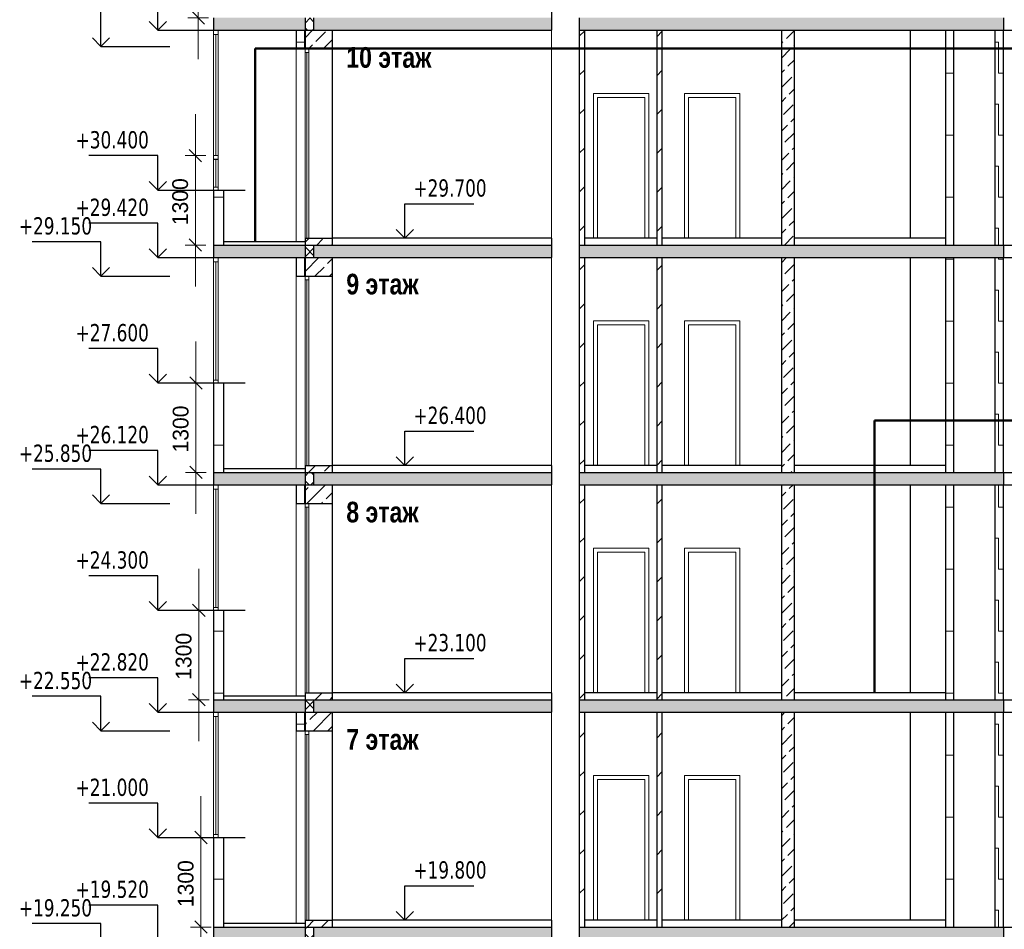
# Model space of a CAD drawing. Header units: millimetres. Extents: x 40580 to 1168286, y -220995 to 81020.
# Tile 117 of 194: x 378821 to 393113, y -47789 to -34584. Entities that reach past the tile are written whole.
import ezdxf

# ---------------------------------------------------------------- set-up
doc = ezdxf.new("R2010")
doc.units = ezdxf.units.MM
doc.linetypes.add('CENTER', pattern=[2, 1.25, -0.25, 0.25, -0.25])
for name, color, linetype, lineweight in [('Standard', 7, 'Continuous', 25), ('Общий01', 7, 'Continuous', 13), ('ОСИ', 7, 'CENTER', 15), ('Стена', 7, 'Continuous', 50), ('Текст_ общее', 7, 'Continuous', 25)]:
    doc.layers.add(name, color=color, linetype=linetype, lineweight=lineweight)
doc.layers.add('Стена_ бетон не несущ.', color=7, linetype='Continuous', lineweight=35, true_color=0xb4b496)
doc.layers.add('Стена_ бетон несущ.', color=7, linetype='Continuous', lineweight=70, true_color=0xb4b496)
doc.styles.add('Century Gothic', font='txt')
doc.styles.add('TAHOMA', font='tahoma.ttf')
doc.dimstyles.new('__________3', dxfattribs={"dimtxt": 229, "dimasz": 300, "dimexe": 0, "dimexo": 0, "dimgap": 114.5, "dimtad": 2, "dimdec": 0, "dimrnd": 1, "dimzin": 12, "dimdsep": 46, "dimtxsty": 'Century Gothic', "dimblk1": 'ALL_ML_STRICH', "dimblk2": 'ALL_ML_STRICH', "dimsah": 1, "dimcen": 0, "dimclrd": 256, "dimclre": 256, "dimclrt": 256, "dimadec": 0, "dimazin": 0, "dimtfac": 1, "dimtdec": 0, "dimtix": 1, "dimtmove": 2, "dimatfit": 3, "dimfxl": 0, "dimtzin": 0, "dimlwd": 0, "dimlwe": 13, "dimarcsym": 0})
pattern_1 = [(0, (132027.6, -66860.15), (450, 450), [450, -450]), (90, (132027.6, -66860.15), (-450, 450), [450, -450])]
pattern_2 = [(45, (131127.58, -67760.15), (-106.06602, 106.06602), []), (135, (131127.58, -67760.15), (-106.06602, -106.06602), [])]
pattern_3 = [(45, (131127.58, -67760.15), (-212.13203, 212.13203), []), (45, (131021.5, -67654.08), (-212.13203, 212.13203), [200, -70])]
pattern_4 = [(45, (131127.6, -67760.15), (-565.6854, 565.6854), []), (45, (130844.7, -67477.3), (-565.6854, 565.6854), [])]
pattern_5 = [(45, (131127.58, -67760.15), (-212.13203, 212.13203), [200, -70]), (45, (131021.5, -67654.08), (-212.13203, 212.13203), [200, -70])]

# ---------------------------------------------------------------- blocks, each defined once
blk = doc.blocks.new('COMPLEX_ELEVATIONDIM_1')
at = {"layer": 'Standard', "color": 7, "linetype": 'Continuous', "lineweight": 25}
for p, q in [((248873, 32786), (248873, 33286)), ((248873, 32786), (248748, 32911)), ((248873, 32786), (248998, 32911)), ((248873, 32786), (248873, 32786)), ((248873, 32786), (248873, 32786)), ((248873, 32786), (249873, 32786)), ((248873, 32786), (248873, 32786)), ((248873, 32786), (248873, 32786)), ((248873, 29953), (247873, 29953)), ((248873, 29453), (248873, 29953)), ((248873, 29453), (248748, 29578)), ((248873, 29453), (248998, 29578)), ((248873, 29453), (248873, 29453)), ((248873, 29453), (248873, 29453)), ((248873, 29453), (249873, 29453)), ((248873, 29453), (248873, 29453)), ((248873, 29453), (248873, 29453)), ((248873, 26653), (247873, 26653)), ((248873, 26153), (248873, 26653)), ((248873, 26153), (248748, 26278)), ((248873, 26153), (248998, 26278)), ((248873, 26153), (248873, 26153)), ((248873, 26153), (248873, 26153)), ((248873, 26153), (249873, 26153)), ((248873, 26153), (248873, 26153)), ((248873, 26153), (248873, 26153)), ((248873, 23353), (247873, 23353)), ((248873, 22853), (248873, 23353)), ((248873, 22853), (248748, 22978)), ((248873, 22853), (248998, 22978)), ((248873, 22853), (248873, 22853)), ((248873, 22853), (248873, 22853)), ((248873, 22853), (249873, 22853)), ((248873, 22853), (248873, 22853)), ((248873, 22853), (248873, 22853)), ((248873, 20053), (247873, 20053)), ((248873, 19553), (248873, 20053))]:
    blk.add_line(p, q, dxfattribs=at)
at = {"layer": 'Standard', "color": 7, "linetype": 'Continuous', "lineweight": 25, "char_height": 250, "width": 104.17, "attachment_point": 7, "style": 'TAHOMA'}
for s, insert in [('\\W0.83;+29.150', (247682, 30053)), ('\\W0.83;+25.850', (247682, 26753)), ('\\W0.83;+22.550', (247682, 23453)), ('\\W0.83;+19.250', (247682, 20153))]:
    blk.add_mtext(s, dxfattribs=dict(at, insert=insert))
blk = doc.blocks.new('COMPLEX_ELEVATIONDIM_9')
at = {"layer": 'Standard', "color": 7, "linetype": 'Continuous', "lineweight": 25}
for p, q in [((253284, 30003), (253284, 30503)), ((253284, 30503), (254284, 30503)), ((253284, 30003), (253159, 30128)), ((253284, 30003), (253409, 30128)), ((253284, 30003), (252284, 30003)), ((253284, 30003), (253284, 30003)), ((253284, 30003), (253284, 30003)), ((253284, 30003), (253284, 30003)), ((253284, 30003), (253284, 30003)), ((253284, 26703), (253284, 27203)), ((253284, 27203), (254284, 27203)), ((253284, 26703), (253159, 26828)), ((253284, 26703), (253409, 26828)), ((253284, 26703), (252284, 26703)), ((253284, 26703), (253284, 26703)), ((253284, 26703), (253284, 26703)), ((253284, 26703), (253284, 26703)), ((253284, 26703), (253284, 26703)), ((253284, 23403), (253284, 23903)), ((253284, 23903), (254284, 23903)), ((253284, 23403), (253159, 23528)), ((253284, 23403), (253409, 23528)), ((253284, 23403), (252284, 23403)), ((253284, 23403), (253284, 23403)), ((253284, 23403), (253284, 23403)), ((253284, 23403), (253284, 23403)), ((253284, 23403), (253284, 23403)), ((253284, 20103), (253284, 20603)), ((253284, 20603), (254284, 20603)), ((253284, 20103), (253159, 20228)), ((253284, 20103), (253409, 20228)), ((253284, 20103), (252284, 20103)), ((253284, 20103), (253284, 20103)), ((253284, 20103), (253284, 20103)), ((253284, 20103), (253284, 20103)), ((253284, 20103), (253284, 20103))]:
    blk.add_line(p, q, dxfattribs=at)
at = {"layer": 'Standard', "color": 7, "linetype": 'Continuous', "lineweight": 25, "char_height": 250, "width": 104.17, "attachment_point": 7, "style": 'TAHOMA'}
for s, insert in [('\\W0.83;+29.700', (253409, 30603)), ('\\W0.83;+26.400', (253409, 27303)), ('\\W0.83;+23.100', (253409, 24003)), ('\\W0.83;+19.800', (253409, 20703))]:
    blk.add_mtext(s, dxfattribs=dict(at, insert=insert))
blk = doc.blocks.new('ALL_ML_STRICH')
at = {"color": 0, "linetype": 'ByBlock', "lineweight": -2}
for p, q in [((0, -0.5), (0, 0.5)), ((-1, 0), (0.5, 0)), ((-0.3, -0.3), (0.3, 0.3))]:
    blk.add_line(p, q, dxfattribs=at)
blk = doc.blocks.new('*D17064')
at = {"layer": 'Defpoints', "color": 0}
for p in [(381412, -33257), (381412, -33257), (381412, -34557)]:
    blk.add_point(p, dxfattribs=at)
at = {"layer": 'ОСИ', "color": 218, "linetype": 'Continuous', "lineweight": 0}
for p, q in [((381412, -32957), (381412, -32657)), ((381412, -34557), (381412, -33257)), ((381412, -34857), (381412, -35157))]:
    blk.add_line(p, q, dxfattribs=at)
at = {"layer": 'ОСИ', "color": 218, "linetype": 'Continuous', "lineweight": 13}
for p, q in [((381412, -33257), (381412, -33257)), ((381412, -34557), (381412, -34557))]:
    blk.add_line(p, q, dxfattribs=at)
at = {"layer": 'ОСИ', "color": 218, "lineweight": 0, "xscale": 300, "yscale": 300, "zscale": 300}
for p, rotation in [((381412, -33257), 270), ((381412, -34557), 90)]:
    blk.add_blockref('ALL_ML_STRICH', p, dxfattribs=dict(at, rotation=rotation))
at = {"layer": 'ОСИ', "color": 218, "lineweight": 13, "insert": (381192, -33927), "char_height": 229, "attachment_point": 5, "rotation": 90, "style": 'Century Gothic'}
blk.add_mtext('1300', dxfattribs=at)
blk = doc.blocks.new('*D17065')
at = {"layer": 'Defpoints', "color": 0}
for p in [(381378, -39857), (381378, -39857), (381378, -41157)]:
    blk.add_point(p, dxfattribs=at)
at = {"layer": 'ОСИ', "color": 218, "linetype": 'Continuous', "lineweight": 0}
for p, q in [((381378, -39557), (381378, -39257)), ((381378, -41157), (381378, -39857)), ((381378, -41457), (381378, -41757))]:
    blk.add_line(p, q, dxfattribs=at)
at = {"layer": 'ОСИ', "color": 218, "linetype": 'Continuous', "lineweight": 13}
for p, q in [((381378, -39857), (381378, -39857)), ((381378, -41157), (381378, -41157))]:
    blk.add_line(p, q, dxfattribs=at)
at = {"layer": 'ОСИ', "color": 218, "lineweight": 0, "xscale": 300, "yscale": 300, "zscale": 300}
for p, rotation in [((381378, -39857), 270), ((381378, -41157), 90)]:
    blk.add_blockref('ALL_ML_STRICH', p, dxfattribs=dict(at, rotation=rotation))
at = {"layer": 'ОСИ', "color": 218, "lineweight": 13, "insert": (381158, -40527), "char_height": 229, "attachment_point": 5, "rotation": 90, "style": 'Century Gothic'}
blk.add_mtext('1300', dxfattribs=at)
blk = doc.blocks.new('*D17066')
at = {"layer": 'Defpoints', "color": 0}
for p in [(381421, -43157), (381421, -43157), (381421, -44457)]:
    blk.add_point(p, dxfattribs=at)
at = {"layer": 'ОСИ', "color": 218, "linetype": 'Continuous', "lineweight": 0}
for p, q in [((381421, -42857), (381421, -42557)), ((381421, -44457), (381421, -43157)), ((381421, -44757), (381421, -45057))]:
    blk.add_line(p, q, dxfattribs=at)
at = {"layer": 'ОСИ', "color": 218, "linetype": 'Continuous', "lineweight": 13}
for p, q in [((381421, -43157), (381421, -43157)), ((381421, -44457), (381421, -44457))]:
    blk.add_line(p, q, dxfattribs=at)
at = {"layer": 'ОСИ', "color": 218, "lineweight": 0, "xscale": 300, "yscale": 300, "zscale": 300}
for p, rotation in [((381421, -43157), 270), ((381421, -44457), 90)]:
    blk.add_blockref('ALL_ML_STRICH', p, dxfattribs=dict(at, rotation=rotation))
at = {"layer": 'ОСИ', "color": 218, "lineweight": 13, "insert": (381201, -43827), "char_height": 229, "attachment_point": 5, "rotation": 90, "style": 'Century Gothic'}
blk.add_mtext('1300', dxfattribs=at)
blk = doc.blocks.new('*D17067')
at = {"layer": 'Defpoints', "color": 0}
for p in [(381451, -46457), (381451, -46457), (381451, -47757)]:
    blk.add_point(p, dxfattribs=at)
at = {"layer": 'ОСИ', "color": 218, "linetype": 'Continuous', "lineweight": 0}
for p, q in [((381451, -46157), (381451, -45857)), ((381451, -47757), (381451, -46457)), ((381451, -48057), (381451, -48357))]:
    blk.add_line(p, q, dxfattribs=at)
at = {"layer": 'ОСИ', "color": 218, "linetype": 'Continuous', "lineweight": 13}
for p, q in [((381451, -46457), (381451, -46457)), ((381451, -47757), (381451, -47757))]:
    blk.add_line(p, q, dxfattribs=at)
at = {"layer": 'ОСИ', "color": 218, "lineweight": 0, "xscale": 300, "yscale": 300, "zscale": 300}
for p, rotation in [((381451, -46457), 270), ((381451, -47757), 90)]:
    blk.add_blockref('ALL_ML_STRICH', p, dxfattribs=dict(at, rotation=rotation))
at = {"layer": 'ОСИ', "color": 218, "lineweight": 13, "insert": (381231, -47127), "char_height": 229, "attachment_point": 5, "rotation": 90, "style": 'Century Gothic'}
blk.add_mtext('1300', dxfattribs=at)
blk = doc.blocks.new('*D17074')
at = {"layer": 'Defpoints', "color": 0}
for p in [(381371, -36557), (381371, -36557), (381371, -37857)]:
    blk.add_point(p, dxfattribs=at)
at = {"layer": 'ОСИ', "color": 218, "linetype": 'Continuous', "lineweight": 0}
for p, q in [((381371, -36257), (381371, -35957)), ((381371, -37857), (381371, -36557)), ((381371, -38157), (381371, -38457))]:
    blk.add_line(p, q, dxfattribs=at)
at = {"layer": 'ОСИ', "color": 218, "linetype": 'Continuous', "lineweight": 13}
for p, q in [((381371, -36557), (381371, -36557)), ((381371, -37857), (381371, -37857))]:
    blk.add_line(p, q, dxfattribs=at)
at = {"layer": 'ОСИ', "color": 218, "lineweight": 0, "xscale": 300, "yscale": 300, "zscale": 300}
for p, rotation in [((381371, -36557), 270), ((381371, -37857), 90)]:
    blk.add_blockref('ALL_ML_STRICH', p, dxfattribs=dict(at, rotation=rotation))
at = {"layer": 'ОСИ', "color": 218, "lineweight": 13, "insert": (381151, -37227), "char_height": 229, "attachment_point": 5, "rotation": 90, "style": 'Century Gothic'}
blk.add_mtext('1300', dxfattribs=at)
blk = doc.blocks.new('COMPLEX_ELEVATIONDIM_10')
at = {"layer": 'Standard', "color": 7, "linetype": 'Continuous', "lineweight": 25}
for p, q in [((249697, 33023), (249697, 33523)), ((249697, 33023), (249572, 33148)), ((249697, 33023), (249822, 33148)), ((249697, 33023), (249697, 33023)), ((249697, 33023), (249697, 33023)), ((249697, 33023), (250967, 33023)), ((249697, 33023), (249697, 33023)), ((249697, 33023), (249697, 33023)), ((249697, 31203), (248697, 31203)), ((249697, 30703), (249697, 31203)), ((249697, 30703), (249572, 30828)), ((249697, 30703), (249822, 30828)), ((249697, 30703), (249697, 30703)), ((249697, 30703), (249697, 30703)), ((249697, 30703), (250967, 30703)), ((249697, 30703), (249697, 30703)), ((249697, 30703), (249697, 30703)), ((249697, 30223), (248697, 30223)), ((249697, 29723), (249697, 30223)), ((249697, 29723), (249572, 29848)), ((249697, 29723), (249822, 29848)), ((249697, 29723), (249697, 29723)), ((249697, 29723), (249697, 29723)), ((249697, 29723), (250967, 29723)), ((249697, 29723), (249697, 29723)), ((249697, 29723), (249697, 29723)), ((249697, 28403), (248697, 28403)), ((249697, 27903), (249697, 28403)), ((249697, 27903), (249572, 28028)), ((249697, 27903), (249822, 28028)), ((249697, 27903), (249697, 27903)), ((249697, 27903), (249697, 27903)), ((249697, 27903), (250967, 27903)), ((249697, 27903), (249697, 27903)), ((249697, 27903), (249697, 27903)), ((249697, 26923), (248697, 26923)), ((249697, 26423), (249697, 26923)), ((249697, 26423), (249572, 26548)), ((249697, 26423), (249822, 26548)), ((249697, 26423), (249697, 26423)), ((249697, 26423), (249697, 26423)), ((249697, 26423), (250967, 26423)), ((249697, 26423), (249697, 26423)), ((249697, 26423), (249697, 26423)), ((249697, 25103), (248697, 25103)), ((249697, 24603), (249697, 25103)), ((249697, 24603), (249572, 24728)), ((249697, 24603), (249822, 24728)), ((249697, 24603), (249697, 24603)), ((249697, 24603), (249697, 24603)), ((249697, 24603), (250967, 24603)), ((249697, 24603), (249697, 24603)), ((249697, 24603), (249697, 24603)), ((249697, 23623), (248697, 23623)), ((249697, 23123), (249697, 23623)), ((249697, 23123), (249572, 23248)), ((249697, 23123), (249822, 23248)), ((249697, 23123), (249697, 23123)), ((249697, 23123), (249697, 23123)), ((249697, 23123), (250967, 23123)), ((249697, 23123), (249697, 23123)), ((249697, 23123), (249697, 23123)), ((249697, 21803), (248697, 21803)), ((249697, 21303), (249697, 21803)), ((249697, 21303), (249572, 21428)), ((249697, 21303), (249822, 21428)), ((249697, 21303), (249697, 21303)), ((249697, 21303), (249697, 21303)), ((249697, 21303), (250967, 21303)), ((249697, 21303), (249697, 21303)), ((249697, 21303), (249697, 21303)), ((249697, 20323), (248697, 20323)), ((249697, 19823), (249697, 20323))]:
    blk.add_line(p, q, dxfattribs=at)
at = {"layer": 'Standard', "color": 7, "linetype": 'Continuous', "lineweight": 25, "char_height": 250, "width": 104.17, "attachment_point": 7, "style": 'TAHOMA'}
for s, insert in [('\\W0.83;+30.400', (248506, 31303)), ('\\W0.83;+29.420', (248506, 30323)), ('\\W0.83;+27.600', (248506, 28503)), ('\\W0.83;+26.120', (248506, 27023)), ('\\W0.83;+24.300', (248506, 25203)), ('\\W0.83;+22.820', (248506, 23723)), ('\\W0.83;+21.000', (248506, 21903)), ('\\W0.83;+19.520', (248506, 20423))]:
    blk.add_mtext(s, dxfattribs=dict(at, insert=insert))

msp = doc.modelspace()

# ---------------------------------------------------------------- hatches: boundary and pattern name
at = {"layer": 'Standard', "linetype": 'Continuous', "lineweight": 13}
h = msp.add_hatch(dxfattribs=at)
h.set_pattern_fill('____', scale=450, style=0, pattern_type=2)
h.set_pattern_definition(pattern_1)
h.paths.add_polyline_path([(382952.5, -34736.9), (382832.5, -34736.9), (382832.5, -35006.9), (382952.5, -35006.9)], flags=0)
h = msp.add_hatch(dxfattribs=at)
h.set_pattern_fill('____', scale=450, style=0, pattern_type=2)
h.set_pattern_definition(pattern_1)
h.paths.add_polyline_path([(392262.5, -34736.9), (392262.5, -37856.9), (392382.5, -37856.9), (392382.5, -34736.9)], flags=0)
h = msp.add_hatch(dxfattribs=at)
h.set_pattern_fill('____', scale=450, style=0, pattern_type=2)
h.set_pattern_definition(pattern_1)
h.paths.add_polyline_path([(392982.5, -34736.9), (392982.5, -37856.9), (393102.5, -37856.9), (393102.5, -34736.9)], flags=0)
h = msp.add_hatch(dxfattribs=at)
h.set_pattern_fill('____', scale=450, style=0, pattern_type=2)
h.set_pattern_definition(pattern_1)
h.paths.add_polyline_path([(381632.5, -37856.9), (381782.5, -37856.9), (381782.5, -37056.9), (381632.5, -37056.9)], flags=0)
h = msp.add_hatch(dxfattribs=at)
h.set_pattern_fill('____', scale=450, style=0, pattern_type=2)
h.set_pattern_definition(pattern_1)
h.paths.add_polyline_path([(392262.5, -38036.9), (392262.5, -41156.9), (392382.5, -41156.9), (392382.5, -38036.9)], flags=0)
h = msp.add_hatch(dxfattribs=at)
h.set_pattern_fill('____', scale=450, style=0, pattern_type=2)
h.set_pattern_definition(pattern_1)
h.paths.add_polyline_path([(392982.5, -38036.9), (392982.5, -41156.9), (393102.5, -41156.9), (393102.5, -38036.9)], flags=0)
h = msp.add_hatch(dxfattribs=at)
h.set_pattern_fill('____', scale=450, style=0, pattern_type=2)
h.set_pattern_definition(pattern_1)
h.paths.add_polyline_path([(381632.5, -41156.9), (381782.5, -41156.9), (381782.5, -39856.9), (381632.5, -39856.9)], flags=0)
h = msp.add_hatch(dxfattribs=at)
h.set_pattern_fill('____', scale=450, style=0, pattern_type=2)
h.set_pattern_definition(pattern_1)
h.paths.add_polyline_path([(392262.5, -41336.9), (392262.5, -44456.9), (392382.5, -44456.9), (392382.5, -41336.9)], flags=0)
h = msp.add_hatch(dxfattribs=at)
h.set_pattern_fill('____', scale=450, style=0, pattern_type=2)
h.set_pattern_definition(pattern_1)
h.paths.add_polyline_path([(392982.5, -41336.9), (392982.5, -44456.9), (393102.5, -44456.9), (393102.5, -41336.9)], flags=0)
h = msp.add_hatch(dxfattribs=at)
h.set_pattern_fill('____', scale=450, style=0, pattern_type=2)
h.set_pattern_definition(pattern_1)
h.paths.add_polyline_path([(381632.5, -44456.9), (381782.5, -44456.9), (381782.5, -43156.9), (381632.5, -43156.9)], flags=0)
h = msp.add_hatch(dxfattribs=at)
h.set_pattern_fill('____', scale=450, style=0, pattern_type=2)
h.set_pattern_definition(pattern_1)
h.paths.add_polyline_path([(382952.5, -44636.9), (382832.5, -44636.9), (382832.5, -44906.9), (382952.5, -44906.9)], flags=0)
h = msp.add_hatch(dxfattribs=at)
h.set_pattern_fill('____', scale=450, style=0, pattern_type=2)
h.set_pattern_definition(pattern_1)
h.paths.add_polyline_path([(392262.5, -44636.9), (392262.5, -47756.9), (392382.5, -47756.9), (392382.5, -44636.9)], flags=0)
h = msp.add_hatch(dxfattribs=at)
h.set_pattern_fill('____', scale=450, style=0, pattern_type=2)
h.set_pattern_definition(pattern_1)
h.paths.add_polyline_path([(392982.5, -44636.9), (392982.5, -47756.9), (393102.5, -47756.9), (393102.5, -44636.9)], flags=0)
h = msp.add_hatch(dxfattribs=at)
h.set_pattern_fill('____', scale=450, style=0, pattern_type=2)
h.set_pattern_definition(pattern_1)
h.paths.add_polyline_path([(381632.5, -47756.9), (381782.5, -47756.9), (381782.5, -46456.9), (381632.5, -46456.9)], flags=0)
at = {"layer": 'Стена_ бетон не несущ.', "linetype": 'Continuous', "lineweight": 13, "true_color": 0xf0b464}
h = msp.add_hatch(dxfattribs=at)
h.set_pattern_fill('__________22', color=31, scale=100, style=0, pattern_type=2)
h.set_pattern_definition(pattern_4)
h.paths.add_polyline_path([(387022.5, -34736.9), (386942.5, -34736.9), (386942.5, -37856.9), (387022.5, -37856.9)], flags=0)
h = msp.add_hatch(dxfattribs=at)
h.set_pattern_fill('__________22', color=31, scale=100, style=0, pattern_type=2)
h.set_pattern_definition(pattern_4)
h.paths.add_polyline_path([(388147.5, -34736.9), (388067.5, -34736.9), (388067.5, -37856.9), (388147.5, -37856.9)], flags=0)
at = {"layer": 'Стена_ бетон не несущ.', "linetype": 'Continuous', "lineweight": 13, "true_color": 0xc8aaf3}
h = msp.add_hatch(dxfattribs=at)
h.set_pattern_fill('__________16', color=191, scale=100, style=0, pattern_type=2)
h.set_pattern_definition(pattern_5)
h.paths.add_polyline_path([(390067.5, -34736.9), (389877.5, -34736.9), (389877.5, -37856.9), (390067.5, -37856.9)], flags=0)
at = {"layer": 'Стена_ бетон не несущ.', "linetype": 'Continuous', "lineweight": 13, "true_color": 0xf0b464}
h = msp.add_hatch(dxfattribs=at)
h.set_pattern_fill('__________22', color=31, scale=100, style=0, pattern_type=2)
h.set_pattern_definition(pattern_4)
h.paths.add_polyline_path([(387022.5, -38036.9), (386942.5, -38036.9), (386942.5, -41156.9), (387022.5, -41156.9)], flags=0)
h = msp.add_hatch(dxfattribs=at)
h.set_pattern_fill('__________22', color=31, scale=100, style=0, pattern_type=2)
h.set_pattern_definition(pattern_4)
h.paths.add_polyline_path([(388147.5, -38036.9), (388067.5, -38036.9), (388067.5, -41156.9), (388147.5, -41156.9)], flags=0)
at = {"layer": 'Стена_ бетон не несущ.', "linetype": 'Continuous', "lineweight": 13, "true_color": 0xc8aaf3}
h = msp.add_hatch(dxfattribs=at)
h.set_pattern_fill('__________16', color=191, scale=100, style=0, pattern_type=2)
h.set_pattern_definition(pattern_5)
h.paths.add_polyline_path([(390067.5, -38036.9), (389877.5, -38036.9), (389877.5, -41156.9), (390067.5, -41156.9)], flags=0)
at = {"layer": 'Стена_ бетон не несущ.', "linetype": 'Continuous', "lineweight": 13, "true_color": 0xf0b464}
h = msp.add_hatch(dxfattribs=at)
h.set_pattern_fill('__________22', color=31, scale=100, style=0, pattern_type=2)
h.set_pattern_definition(pattern_4)
h.paths.add_polyline_path([(387022.5, -41336.9), (386942.5, -41336.9), (386942.5, -44456.9), (387022.5, -44456.9)], flags=0)
h = msp.add_hatch(dxfattribs=at)
h.set_pattern_fill('__________22', color=31, scale=100, style=0, pattern_type=2)
h.set_pattern_definition(pattern_4)
h.paths.add_polyline_path([(388147.5, -41336.9), (388067.5, -41336.9), (388067.5, -44456.9), (388147.5, -44456.9)], flags=0)
at = {"layer": 'Стена_ бетон не несущ.', "linetype": 'Continuous', "lineweight": 13, "true_color": 0xc8aaf3}
h = msp.add_hatch(dxfattribs=at)
h.set_pattern_fill('__________16', color=191, scale=100, style=0, pattern_type=2)
h.set_pattern_definition(pattern_5)
h.paths.add_polyline_path([(390067.5, -41336.9), (389877.5, -41336.9), (389877.5, -44456.9), (390067.5, -44456.9)], flags=0)
at = {"layer": 'Стена_ бетон не несущ.', "linetype": 'Continuous', "lineweight": 13, "true_color": 0xf0b464}
h = msp.add_hatch(dxfattribs=at)
h.set_pattern_fill('__________22', color=31, scale=100, style=0, pattern_type=2)
h.set_pattern_definition(pattern_4)
h.paths.add_polyline_path([(387022.5, -44636.9), (386942.5, -44636.9), (386942.5, -47756.9), (387022.5, -47756.9)], flags=0)
h = msp.add_hatch(dxfattribs=at)
h.set_pattern_fill('__________22', color=31, scale=100, style=0, pattern_type=2)
h.set_pattern_definition(pattern_4)
h.paths.add_polyline_path([(388147.5, -44636.9), (388067.5, -44636.9), (388067.5, -47756.9), (388147.5, -47756.9)], flags=0)
at = {"layer": 'Стена_ бетон не несущ.', "linetype": 'Continuous', "lineweight": 13, "true_color": 0xc8aaf3}
h = msp.add_hatch(dxfattribs=at)
h.set_pattern_fill('__________16', color=191, scale=100, style=0, pattern_type=2)
h.set_pattern_definition(pattern_5)
h.paths.add_polyline_path([(390067.5, -44636.9), (389877.5, -44636.9), (389877.5, -47756.9), (390067.5, -47756.9)], flags=0)
at = {"layer": 'Стена_ бетон несущ.', "linetype": 'Continuous', "lineweight": 25, "true_color": 0xf1f1f1}
for points in [[(381632.5, -34736.9), (382962.5, -34736.9), (382962.5, -34556.9), (381632.5, -34556.9)], [(383092.4, -34736.9), (386542.5, -34736.9), (386542.5, -34556.9), (383092.4, -34556.9)], [(393102.5, -34736.9), (393102.5, -34556.9), (386942.5, -34556.9), (386942.5, -34736.9)], [(381632.5, -38036.9), (382962.5, -38036.9), (382962.5, -37856.9), (381632.5, -37856.9)], [(383092.4, -38036.9), (386542.5, -38036.9), (386542.5, -37856.9), (383092.4, -37856.9)], [(393102.5, -38036.9), (393102.5, -37856.9), (386942.5, -37856.9), (386942.5, -38036.9)], [(381632.5, -41336.9), (382962.5, -41336.9), (382962.5, -41156.9), (381632.5, -41156.9)], [(383092.4, -41336.9), (386542.5, -41336.9), (386542.5, -41156.9), (383092.4, -41156.9)], [(393102.5, -41336.9), (393102.5, -41156.9), (386942.5, -41156.9), (386942.5, -41336.9)], [(381632.5, -44636.9), (382962.5, -44636.9), (382962.5, -44456.9), (381632.5, -44456.9)], [(383092.4, -44636.9), (386542.5, -44636.9), (386542.5, -44456.9), (383092.4, -44456.9)], [(393102.5, -44636.9), (393102.5, -44456.9), (386942.5, -44456.9), (386942.5, -44636.9)], [(381632.5, -47936.9), (382962.5, -47936.9), (382962.5, -47756.9), (381632.5, -47756.9)], [(383092.4, -47936.9), (386542.5, -47936.9), (386542.5, -47756.9), (383092.4, -47756.9)], [(393102.5, -47936.9), (393102.5, -47756.9), (386942.5, -47756.9), (386942.5, -47936.9)]]:
    msp.add_hatch(color=7, dxfattribs=at).paths.add_polyline_path(points)
at = {"layer": 'Стена_ бетон несущ.', "linetype": 'Continuous', "lineweight": 13}
h = msp.add_hatch(dxfattribs=at)
h.set_pattern_fill('__________6', scale=100, style=0, pattern_type=2)
h.set_pattern_definition(pattern_2)
h.paths.add_polyline_path([(382962.5, -34736.9), (383092.4, -34736.9), (383092.4, -34556.9), (382962.5, -34556.9)], flags=0)
at = {"layer": 'Стена_ бетон несущ.', "linetype": 'Continuous', "lineweight": 13, "true_color": 0xc8c8a0}
h = msp.add_hatch(dxfattribs=at)
h.set_pattern_fill('__________7', color=9, scale=100, style=0, pattern_type=2)
h.set_pattern_definition(pattern_3)
h.paths.add_polyline_path([(383362.5, -34736.9), (382962.5, -34736.9), (382962.5, -35006.9), (383362.5, -35006.9)], flags=0)
h = msp.add_hatch(dxfattribs=at)
h.set_pattern_fill('__________7', color=9, scale=100, style=0, pattern_type=2)
h.set_pattern_definition(pattern_3)
h.paths.add_polyline_path([(383362.5, -37756.9), (382962.5, -37756.9), (382962.5, -37856.9), (383362.5, -37856.9)], flags=0)
at = {"layer": 'Стена_ бетон несущ.', "linetype": 'Continuous', "lineweight": 13}
h = msp.add_hatch(dxfattribs=at)
h.set_pattern_fill('__________6', scale=100, style=0, pattern_type=2)
h.set_pattern_definition(pattern_2)
h.paths.add_polyline_path([(382962.5, -38036.9), (383092.4, -38036.9), (383092.4, -37856.9), (382962.5, -37856.9)], flags=0)
at = {"layer": 'Стена_ бетон несущ.', "linetype": 'Continuous', "lineweight": 13, "true_color": 0xc8c8a0}
h = msp.add_hatch(dxfattribs=at)
h.set_pattern_fill('__________7', color=9, scale=100, style=0, pattern_type=2)
h.set_pattern_definition(pattern_3)
h.paths.add_polyline_path([(383362.5, -38036.9), (382962.5, -38036.9), (382962.5, -38306.9), (383362.5, -38306.9)], flags=0)
h = msp.add_hatch(dxfattribs=at)
h.set_pattern_fill('__________7', color=9, scale=100, style=0, pattern_type=2)
h.set_pattern_definition(pattern_3)
h.paths.add_polyline_path([(383362.5, -41056.9), (382962.5, -41056.9), (382962.5, -41156.9), (383362.5, -41156.9)], flags=0)
at = {"layer": 'Стена_ бетон несущ.', "linetype": 'Continuous', "lineweight": 13}
h = msp.add_hatch(dxfattribs=at)
h.set_pattern_fill('__________6', scale=100, style=0, pattern_type=2)
h.set_pattern_definition(pattern_2)
h.paths.add_polyline_path([(382962.5, -41336.9), (383092.4, -41336.9), (383092.4, -41156.9), (382962.5, -41156.9)], flags=0)
at = {"layer": 'Стена_ бетон несущ.', "linetype": 'Continuous', "lineweight": 13, "true_color": 0xc8c8a0}
h = msp.add_hatch(dxfattribs=at)
h.set_pattern_fill('__________7', color=9, scale=100, style=0, pattern_type=2)
h.set_pattern_definition(pattern_3)
h.paths.add_polyline_path([(383362.5, -41336.9), (382962.5, -41336.9), (382962.5, -41606.9), (383362.5, -41606.9)], flags=0)
h = msp.add_hatch(dxfattribs=at)
h.set_pattern_fill('__________7', color=9, scale=100, style=0, pattern_type=2)
h.set_pattern_definition(pattern_3)
h.paths.add_polyline_path([(383362.5, -44356.9), (382962.5, -44356.9), (382962.5, -44456.9), (383362.5, -44456.9)], flags=0)
at = {"layer": 'Стена_ бетон несущ.', "linetype": 'Continuous', "lineweight": 13}
h = msp.add_hatch(dxfattribs=at)
h.set_pattern_fill('__________6', scale=100, style=0, pattern_type=2)
h.set_pattern_definition(pattern_2)
h.paths.add_polyline_path([(382962.5, -44636.9), (383092.4, -44636.9), (383092.4, -44456.9), (382962.5, -44456.9)], flags=0)
at = {"layer": 'Стена_ бетон несущ.', "linetype": 'Continuous', "lineweight": 13, "true_color": 0xc8c8a0}
h = msp.add_hatch(dxfattribs=at)
h.set_pattern_fill('__________7', color=9, scale=100, style=0, pattern_type=2)
h.set_pattern_definition(pattern_3)
h.paths.add_polyline_path([(383362.5, -44636.9), (382962.5, -44636.9), (382962.5, -44906.9), (383362.5, -44906.9)], flags=0)
h = msp.add_hatch(dxfattribs=at)
h.set_pattern_fill('__________7', color=9, scale=100, style=0, pattern_type=2)
h.set_pattern_definition(pattern_3)
h.paths.add_polyline_path([(383362.5, -47656.9), (382962.5, -47656.9), (382962.5, -47756.9), (383362.5, -47756.9)], flags=0)
at = {"layer": 'Стена_ бетон несущ.', "linetype": 'Continuous', "lineweight": 13}
h = msp.add_hatch(dxfattribs=at)
h.set_pattern_fill('__________6', scale=100, style=0, pattern_type=2)
h.set_pattern_definition(pattern_2)
h.paths.add_polyline_path([(382962.5, -47936.9), (383092.4, -47936.9), (383092.4, -47756.9), (382962.5, -47756.9)], flags=0)

# ---------------------------------------------------------------- linework, layer by layer
at = {"layer": 'Standard', "color": 7, "linetype": 'Continuous', "lineweight": 25}
for p, q in [((386942.5, -34736.9), (386942.5, -37856.9)), ((387022.5, -37856.9), (387022.5, -34736.9)), ((388067.5, -34736.9), (388067.5, -37856.9)), ((388147.5, -37856.9), (388147.5, -34736.9)), ((389877.5, -34736.9), (389877.5, -37856.9)), ((390067.5, -37856.9), (390067.5, -34736.9)), ((386942.5, -38036.9), (386942.5, -41156.9)), ((387022.5, -41156.9), (387022.5, -38036.9)), ((388067.5, -38036.9), (388067.5, -41156.9)), ((388147.5, -41156.9), (388147.5, -38036.9)), ((389877.5, -38036.9), (389877.5, -41156.9)), ((390067.5, -41156.9), (390067.5, -38036.9)), ((386942.5, -41336.9), (386942.5, -44456.9)), ((387022.5, -44456.9), (387022.5, -41336.9)), ((388067.5, -41336.9), (388067.5, -44456.9)), ((388147.5, -44456.9), (388147.5, -41336.9)), ((389877.5, -41336.9), (389877.5, -44456.9)), ((390067.5, -44456.9), (390067.5, -41336.9)), ((386942.5, -44636.9), (386942.5, -47756.9)), ((387022.5, -47756.9), (387022.5, -44636.9)), ((388067.5, -44636.9), (388067.5, -47756.9)), ((388147.5, -47756.9), (388147.5, -44636.9)), ((389877.5, -44636.9), (389877.5, -47756.9)), ((390067.5, -47756.9), (390067.5, -44636.9))]:
    msp.add_line(p, q, dxfattribs=at)
at = {"layer": 'Standard', "color": 7, "linetype": 'Continuous', "lineweight": 13}
for p, q in [((382962.5, -35006.9), (382962.5, -35062.9)), ((383018.5, -35062.9), (383018.5, -35006.9)), ((382962.5, -35062.9), (383018.5, -35062.9)), ((382962.5, -35062.9), (382962.5, -37756.9)), ((382990.5, -37755.9), (382990.5, -35062.9)), ((383018.5, -37756.9), (383018.5, -35062.9)), ((387896.5, -35712.9), (387208.5, -35712.9)), ((387208.5, -35712.9), (387208.5, -37756.9)), ((387896.5, -37756.9), (387896.5, -35712.9)), ((389216.5, -35712.9), (388528.5, -35712.9)), ((388528.5, -35712.9), (388528.5, -37756.9)), ((389216.5, -37756.9), (389216.5, -35712.9)), ((382962.5, -38306.9), (382962.5, -38362.9)), ((382962.5, -38362.9), (383018.5, -38362.9)), ((382962.5, -38362.9), (382962.5, -41056.9)), ((382990.5, -41055.9), (382990.5, -38362.9)), ((383018.5, -38362.9), (383018.5, -38306.9)), ((383018.5, -41056.9), (383018.5, -38362.9)), ((387896.5, -39012.9), (387208.5, -39012.9)), ((387208.5, -39012.9), (387208.5, -41056.9)), ((387896.5, -41056.9), (387896.5, -39012.9)), ((389216.5, -39012.9), (388528.5, -39012.9)), ((388528.5, -39012.9), (388528.5, -41056.9)), ((389216.5, -41056.9), (389216.5, -39012.9)), ((382962.5, -41606.9), (382962.5, -41662.9)), ((382962.5, -41662.9), (383018.5, -41662.9)), ((382962.5, -41662.9), (382962.5, -44356.9)), ((382990.5, -44355.9), (382990.5, -41662.9)), ((383018.5, -41662.9), (383018.5, -41606.9)), ((383018.5, -44356.9), (383018.5, -41662.9)), ((387896.5, -42312.9), (387208.5, -42312.9)), ((387208.5, -42312.9), (387208.5, -44356.9)), ((387896.5, -44356.9), (387896.5, -42312.9)), ((389216.5, -42312.9), (388528.5, -42312.9)), ((388528.5, -42312.9), (388528.5, -44356.9)), ((389216.5, -44356.9), (389216.5, -42312.9)), ((382962.5, -44906.9), (382962.5, -44962.9)), ((382962.5, -44962.9), (383018.5, -44962.9)), ((382962.5, -44962.9), (382962.5, -47656.9)), ((382990.5, -47655.9), (382990.5, -44962.9)), ((383018.5, -44962.9), (383018.5, -44906.9)), ((383018.5, -47656.9), (383018.5, -44962.9)), ((387896.5, -45612.9), (387208.5, -45612.9)), ((387208.5, -45612.9), (387208.5, -47656.9)), ((387896.5, -47656.9), (387896.5, -45612.9)), ((389216.5, -45612.9), (388528.5, -45612.9)), ((388528.5, -45612.9), (388528.5, -47656.9)), ((389216.5, -47656.9), (389216.5, -45612.9))]:
    msp.add_line(p, q, dxfattribs=at)
at = {"layer": 'Общий01', "color": 96, "linetype": 'Continuous', "lineweight": 18}
msp.add_line((386542.5, -67456.9), (386542.5, -28136.9), dxfattribs=at)
at = {"layer": 'Общий01', "color": 7, "linetype": 'Continuous', "lineweight": 25}
for p, q in [((381632.5, -34556.9), (381632.5, -34736.9)), ((386542.5, -34456.9), (386542.5, -34736.9)), ((386942.5, -34556.9), (386942.5, -34736.9)), ((393102.5, -34556.9), (393102.5, -34736.9)), ((381632.5, -34736.9), (386542.5, -34736.9)), ((386942.5, -34736.9), (393502.5, -34736.9)), ((381632.5, -37856.9), (381632.5, -38036.9)), ((381632.5, -37856.9), (386542.5, -37856.9)), ((382962.5, -37806.9), (381782.5, -37806.9)), ((386542.5, -37756.9), (383362.5, -37756.9)), ((386542.5, -37756.9), (386542.5, -38036.9)), ((386942.5, -37856.9), (386942.5, -38036.9)), ((386942.5, -37856.9), (393502.5, -37856.9)), ((388067.5, -37756.9), (387022.5, -37756.9)), ((389877.5, -37756.9), (388147.5, -37756.9)), ((392262.5, -37756.9), (390067.5, -37756.9)), ((393102.5, -37856.9), (393102.5, -38036.9)), ((381632.5, -38036.9), (386542.5, -38036.9)), ((386942.5, -38036.9), (393502.5, -38036.9)), ((381632.5, -41156.9), (381632.5, -41336.9)), ((381632.5, -41156.9), (386542.5, -41156.9)), ((382962.5, -41106.9), (381782.5, -41106.9)), ((386542.5, -41056.9), (383362.5, -41056.9)), ((386542.5, -41056.9), (386542.5, -41336.9)), ((386942.5, -41156.9), (386942.5, -41336.9)), ((386942.5, -41156.9), (393502.5, -41156.9)), ((388067.5, -41056.9), (387022.5, -41056.9)), ((389877.5, -41056.9), (388147.5, -41056.9)), ((392262.5, -41056.9), (390067.5, -41056.9)), ((393102.5, -41156.9), (393102.5, -41336.9)), ((381632.5, -41336.9), (386542.5, -41336.9)), ((386942.5, -41336.9), (393502.5, -41336.9)), ((382962.5, -44406.9), (381782.5, -44406.9)), ((386542.5, -44356.9), (383362.5, -44356.9)), ((386542.5, -44356.9), (386542.5, -44636.9)), ((388067.5, -44356.9), (387022.5, -44356.9)), ((389877.5, -44356.9), (388147.5, -44356.9)), ((392262.5, -44356.9), (390067.5, -44356.9)), ((381632.5, -44456.9), (381632.5, -44636.9)), ((381632.5, -44456.9), (386542.5, -44456.9)), ((386942.5, -44456.9), (386942.5, -44636.9)), ((386942.5, -44456.9), (393502.5, -44456.9)), ((393102.5, -44456.9), (393102.5, -44636.9)), ((381632.5, -44636.9), (386542.5, -44636.9)), ((386942.5, -44636.9), (393502.5, -44636.9)), ((382962.5, -47706.9), (381782.5, -47706.9)), ((386542.5, -47656.9), (383362.5, -47656.9)), ((386542.5, -47656.9), (386542.5, -47936.9)), ((388067.5, -47656.9), (387022.5, -47656.9)), ((389877.5, -47656.9), (388147.5, -47656.9)), ((392262.5, -47656.9), (390067.5, -47656.9)), ((381632.5, -47756.9), (381632.5, -47936.9)), ((381632.5, -47756.9), (386542.5, -47756.9)), ((386942.5, -47740.9), (386942.5, -47936.9)), ((386942.5, -47756.9), (393502.5, -47756.9)), ((393102.5, -47756.9), (393102.5, -47936.9))]:
    msp.add_line(p, q, dxfattribs=at)
at = {"layer": 'Общий01', "color": 171, "linetype": 'Continuous', "lineweight": 13, "true_color": 0x8c8cff}
for p, q in [((381632.5, -37056.9), (381632.5, -34736.9)), ((381702.5, -34797.9), (381632.5, -34797.9)), ((381667.5, -34797.9), (381667.5, -36556.9)), ((381702.5, -37056.9), (381702.5, -34736.9)), ((381702.5, -36556.9), (381632.5, -36556.9)), ((381667.5, -36606.9), (381667.5, -37015.3)), ((381702.5, -37015.3), (381632.5, -37015.3)), ((381632.5, -39856.9), (381632.5, -38036.9)), ((381702.5, -38097.9), (381632.5, -38097.9)), ((381667.5, -38097.9), (381667.5, -39815.3)), ((381702.5, -39856.9), (381702.5, -38036.9)), ((381702.5, -39815.3), (381632.5, -39815.3)), ((381632.5, -43156.9), (381632.5, -41336.9)), ((381702.5, -41397.9), (381632.5, -41397.9)), ((381667.5, -41397.9), (381667.5, -43115.3)), ((381702.5, -43156.9), (381702.5, -41336.9)), ((381702.5, -43115.3), (381632.5, -43115.3)), ((381632.5, -46456.9), (381632.5, -44636.9)), ((381702.5, -44697.9), (381632.5, -44697.9)), ((381667.5, -44697.9), (381667.5, -46415.3)), ((381702.5, -46456.9), (381702.5, -44636.9)), ((381702.5, -46415.3), (381632.5, -46415.3))]:
    msp.add_line(p, q, dxfattribs=at)
at = {"layer": 'Общий01', "color": 7, "linetype": 'Continuous', "lineweight": 50}
for p, q in [((405926, -35000.6), (382237.2, -35000.6)), ((382237.2, -35000.6), (382237.2, -37806.9)), ((391228.3, -40400.6), (391228.3, -44356.9)), ((405926, -40400.6), (391228.3, -40400.6))]:
    msp.add_line(p, q, dxfattribs=at)
at = {"layer": 'Стена', "color": 34, "linetype": 'Continuous', "lineweight": 25}
for p, q in [((382832.5, -34736.9), (382832.5, -35006.9)), ((382952.5, -34736.9), (382952.5, -35006.9)), ((382832.5, -35006.9), (382962.5, -35006.9)), ((381632.5, -36606.9), (381702.5, -36606.9)), ((381632.5, -37056.9), (381782.5, -37056.9)), ((381632.5, -37056.9), (381632.5, -37856.9)), ((381782.5, -37856.9), (381782.5, -37056.9)), ((382832.5, -38036.9), (382832.5, -38306.9)), ((382952.5, -38036.9), (382952.5, -38306.9)), ((382832.5, -38306.9), (382962.5, -38306.9)), ((381632.5, -39856.9), (381782.5, -39856.9)), ((381632.5, -39856.9), (381632.5, -41156.9)), ((381782.5, -41156.9), (381782.5, -39856.9)), ((382832.5, -41336.9), (382832.5, -41606.9)), ((382952.5, -41336.9), (382952.5, -41606.9)), ((382832.5, -41606.9), (382962.5, -41606.9)), ((381632.5, -43156.9), (381782.5, -43156.9)), ((381632.5, -43156.9), (381632.5, -44456.9)), ((381782.5, -44456.9), (381782.5, -43156.9)), ((382832.5, -44636.9), (382832.5, -44906.9)), ((382952.5, -44636.9), (382952.5, -44906.9)), ((382832.5, -44906.9), (382962.5, -44906.9)), ((381632.5, -46456.9), (381782.5, -46456.9)), ((381632.5, -46456.9), (381632.5, -47756.9)), ((381782.5, -47756.9), (381782.5, -46456.9))]:
    msp.add_line(p, q, dxfattribs=at)
at = {"layer": 'Стена', "color": 34, "linetype": 'Continuous', "lineweight": 13}
for p, q in [((382832.5, -35006.9), (382832.5, -37806.9)), ((382832.5, -38306.9), (382832.5, -41106.9)), ((382832.5, -41606.9), (382832.5, -44406.9)), ((382832.5, -44906.9), (382832.5, -47706.9))]:
    msp.add_line(p, q, dxfattribs=at)
at = {"layer": 'Стена_ бетон не несущ.', "color": 45, "linetype": 'Continuous', "lineweight": 25, "true_color": 0xaa8232}
for p, q in [((391752.5, -37756.9), (391752.5, -34736.9)), ((392262.5, -37856.9), (392262.5, -34736.9)), ((392262.5, -37856.9), (392262.5, -34736.9)), ((392382.5, -37856.9), (392382.5, -34736.9)), ((392982.5, -37856.9), (392982.5, -34736.9)), ((392982.5, -37856.9), (392982.5, -34736.9)), ((393102.5, -37856.9), (393102.5, -34736.9)), ((391752.5, -41056.9), (391752.5, -38036.9)), ((392262.5, -41156.9), (392262.5, -38036.9)), ((392262.5, -41156.9), (392262.5, -38036.9)), ((392382.5, -41156.9), (392382.5, -38036.9)), ((392982.5, -41156.9), (392982.5, -38036.9)), ((392982.5, -41156.9), (392982.5, -38036.9)), ((393102.5, -41156.9), (393102.5, -38036.9)), ((391752.5, -44356.9), (391752.5, -41336.9)), ((392262.5, -44456.9), (392262.5, -41336.9)), ((392262.5, -44456.9), (392262.5, -41336.9)), ((392382.5, -44456.9), (392382.5, -41336.9)), ((392982.5, -44456.9), (392982.5, -41336.9)), ((392982.5, -44456.9), (392982.5, -41336.9)), ((393102.5, -44456.9), (393102.5, -41336.9)), ((391752.5, -47656.9), (391752.5, -44636.9)), ((392262.5, -47756.9), (392262.5, -44636.9)), ((392262.5, -47756.9), (392262.5, -44636.9)), ((392382.5, -47756.9), (392382.5, -44636.9)), ((392982.5, -47756.9), (392982.5, -44636.9)), ((392982.5, -47756.9), (392982.5, -44636.9)), ((393102.5, -47756.9), (393102.5, -44636.9))]:
    msp.add_line(p, q, dxfattribs=at)
at = {"layer": 'Стена_ бетон не несущ.', "color": 7, "linetype": 'Continuous', "lineweight": 13}
for p, q in [((387952.5, -35656.9), (387152.5, -35656.9)), ((387152.5, -35656.9), (387152.5, -37756.9)), ((387952.5, -37756.9), (387952.5, -35656.9)), ((389272.5, -35656.9), (388472.5, -35656.9)), ((388472.5, -35656.9), (388472.5, -37756.9)), ((389272.5, -37756.9), (389272.5, -35656.9)), ((387952.5, -38956.9), (387152.5, -38956.9)), ((387152.5, -38956.9), (387152.5, -41056.9)), ((387952.5, -41056.9), (387952.5, -38956.9)), ((389272.5, -38956.9), (388472.5, -38956.9)), ((388472.5, -38956.9), (388472.5, -41056.9)), ((389272.5, -41056.9), (389272.5, -38956.9)), ((387952.5, -42256.9), (387152.5, -42256.9)), ((387152.5, -42256.9), (387152.5, -44356.9)), ((387952.5, -44356.9), (387952.5, -42256.9)), ((389272.5, -42256.9), (388472.5, -42256.9)), ((388472.5, -42256.9), (388472.5, -44356.9)), ((389272.5, -44356.9), (389272.5, -42256.9)), ((387952.5, -45556.9), (387152.5, -45556.9)), ((387152.5, -45556.9), (387152.5, -47656.9)), ((387952.5, -47656.9), (387952.5, -45556.9)), ((389272.5, -45556.9), (388472.5, -45556.9)), ((388472.5, -45556.9), (388472.5, -47656.9)), ((389272.5, -47656.9), (389272.5, -45556.9))]:
    msp.add_line(p, q, dxfattribs=at)
at = {"layer": 'Стена_ бетон несущ.', "color": 7, "linetype": 'Continuous', "lineweight": 25}
for p, q in [((382962.5, -34556.9), (382962.5, -34736.9)), ((383092.4, -34736.9), (383092.4, -34556.9)), ((382962.5, -37856.9), (382962.5, -38036.9)), ((383092.4, -38036.9), (383092.4, -37856.9)), ((382962.5, -41156.9), (382962.5, -41336.9)), ((383092.4, -41336.9), (383092.4, -41156.9)), ((382962.5, -44456.9), (382962.5, -44636.9)), ((383092.4, -44636.9), (383092.4, -44456.9)), ((382962.5, -47756.9), (382962.5, -47936.9)), ((383092.4, -47936.9), (383092.4, -47756.9))]:
    msp.add_line(p, q, dxfattribs=at)
at = {"layer": 'Стена_ бетон несущ.', "color": 9, "linetype": 'Continuous', "lineweight": 25, "true_color": 0xc8c8a0}
for p, q in [((382962.5, -34736.9), (382962.5, -35006.9)), ((383362.5, -35006.9), (383362.5, -34736.9)), ((382962.5, -35006.9), (383362.5, -35006.9)), ((383362.5, -37756.9), (383362.5, -35006.9)), ((382962.5, -37756.9), (383362.5, -37756.9)), ((382962.5, -37756.9), (382962.5, -37856.9)), ((383362.5, -37856.9), (383362.5, -37756.9)), ((382962.5, -38036.9), (382962.5, -38306.9)), ((383362.5, -38306.9), (383362.5, -38036.9)), ((382962.5, -38306.9), (383362.5, -38306.9)), ((383362.5, -41056.9), (383362.5, -38306.9)), ((382962.5, -41056.9), (383362.5, -41056.9)), ((382962.5, -41056.9), (382962.5, -41156.9)), ((383362.5, -41156.9), (383362.5, -41056.9)), ((382962.5, -41336.9), (382962.5, -41606.9)), ((383362.5, -41606.9), (383362.5, -41336.9)), ((382962.5, -41606.9), (383362.5, -41606.9)), ((383362.5, -44356.9), (383362.5, -41606.9)), ((382962.5, -44356.9), (383362.5, -44356.9)), ((382962.5, -44356.9), (382962.5, -44456.9)), ((383362.5, -44456.9), (383362.5, -44356.9)), ((382962.5, -44636.9), (382962.5, -44906.9)), ((383362.5, -44906.9), (383362.5, -44636.9)), ((382962.5, -44906.9), (383362.5, -44906.9)), ((383362.5, -47656.9), (383362.5, -44906.9)), ((382962.5, -47656.9), (383362.5, -47656.9)), ((382962.5, -47656.9), (382962.5, -47756.9)), ((383362.5, -47756.9), (383362.5, -47656.9))]:
    msp.add_line(p, q, dxfattribs=at)

# ---------------------------------------------------------------- block references
at = {"layer": 'Standard', "color": 7, "linetype": 'Continuous', "lineweight": 25}
for name in ['COMPLEX_ELEVATIONDIM_10', 'COMPLEX_ELEVATIONDIM_1', 'COMPLEX_ELEVATIONDIM_9']:
    msp.add_blockref(name, (131127.6, -67760.1), dxfattribs=at)

# ---------------------------------------------------------------- texts
at = {"layer": 'Текст_ общее', "color": 7, "linetype": 'Continuous', "lineweight": 13, "char_height": 300, "attachment_point": 7, "style": 'Century Gothic'}
for s, insert, width in [('{\\fCentury Gothic|i0|b1;\\H300.000000;\\W0.833333;\\C7;10 этаж}\\P', (383562.1, -35286.9), 1525), ('{\\fCentury Gothic|i0|b1;\\H300.000000;\\W0.833333;\\C7;9 этаж}\\P', (383562.1, -38576.9), 1329.167), ('{\\fCentury Gothic|i0|b1;\\H300.000000;\\W0.833333;\\C7;8 этаж}\\P', (383562.1, -41886.9), 1329.167), ('{\\fCentury Gothic|i0|b1;\\H300.000000;\\W0.833333;\\C7;7 этаж}\\P', (383562.1, -45186.9), 1329.167)]:
    msp.add_mtext(s, dxfattribs=dict(at, insert=insert, width=width))

# ---------------------------------------------------------------- dimensions: what is measured, and where the dimension line sits
at = {"layer": 'ОСИ', "color": 218, "linetype": 'Continuous', "lineweight": 13, "true_color": 0x500050}
for base, p1, p2, picture, middle in [((381411.9, -33256.9), (381411.9, -34556.9), (381411.9, -33256.9), '*D17064', (381191.6, -33926.6)), ((381371.4, -36556.9), (381371.4, -37856.9), (381371.4, -36556.9), '*D17074', (381151.2, -37226.6)), ((381377.9, -39856.9), (381377.9, -41156.9), (381377.9, -39856.9), '*D17065', (381157.7, -40526.6)), ((381421.5, -43156.9), (381421.5, -44456.9), (381421.5, -43156.9), '*D17066', (381201.2, -43826.6)), ((381450.8, -46456.9), (381450.8, -47756.9), (381450.8, -46456.9), '*D17067', (381230.5, -47126.6))]:
    dim = msp.add_linear_dim(base=base, p1=p1, p2=p2, angle=90, dimstyle='__________3', override={"dimpost": '<>', "dimclrd": 218, "dimclre": 218, "dimclrt": 218, "dimlwd": 0, "dimlwe": 13}, dxfattribs=at)
    dim.commit()
    dim.dimension.update_dxf_attribs({"geometry": picture, "text_midpoint": middle, "dimtype": 160})

doc.saveas('drawing.dxf')
